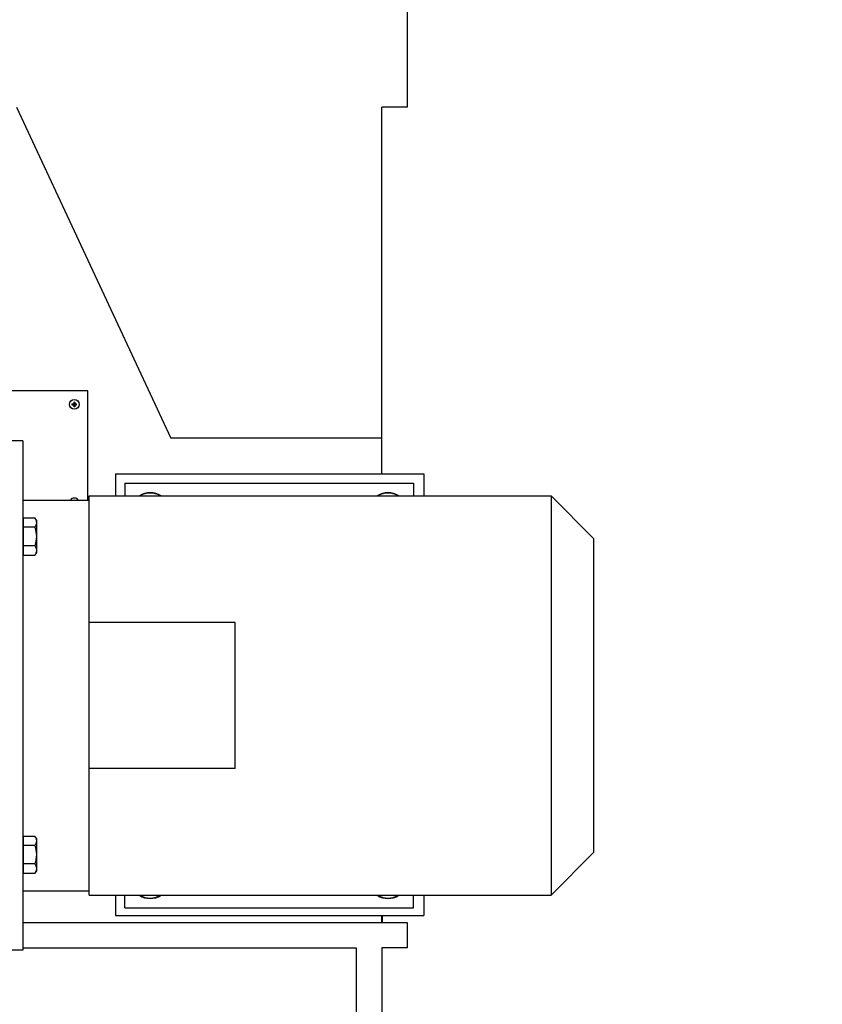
# Model space of a CAD drawing. Header units: millimetres. Extents: x 0 to 1189, y 0 to 841.
# Tile 210 of 217: x 1020 to 1039, y 560 to 584. Entities that reach past the tile are written whole.
import ezdxf
from ezdxf.enums import TextEntityAlignment as Align

# ---------------------------------------------------------------- set-up
doc = ezdxf.new("R2010")
doc.units = ezdxf.units.MM
doc.header["$LTSCALE"] = 65.395
doc.layers.get('0').update_dxf_attribs({"linetype": 'CONTINUOUS'})
for name, color, linetype in [('0006_949708_15_SIMPLE_X_PBL697', 7, 'CONTINUOUS'), ('8M32E_GENSET_GRUNDRAHMEN_ABL516', 7, 'CONTINUOUS'), ('8M32E_GENSET_GRUNDRAHMEN_T1_PBL517', 7, 'CONTINUOUS'), ('8M32E_GENSET_VERROHRUNG_ABL518', 7, 'CONTINUOUS'), ('D6796-10_PBL2209', 7, 'CONTINUOUS'), ('D6796-10_PBL2210', 7, 'CONTINUOUS'), ('D6796-10_PBL2215', 7, 'CONTINUOUS'), ('D6796-10_PBL2216', 7, 'CONTINUOUS'), ('D7516-AE-M3X8-H_PBL2211', 7, 'CONTINUOUS'), ('D7516-AE-M3X8-H_PBL676', 7, 'CONTINUOUS'), ('links_3_VBL515', 7, 'CONTINUOUS'), ('PUMPENAGGRR45_125_160_FL-Z-DB50_PBL596', 7, 'CONTINUOUS')]:
    doc.layers.add(name, color=color, linetype=linetype)
doc.styles.get("Standard").update_dxf_attribs({"font": 'txt', "width": 0.6})
doc.dimstyles.new('DIMSTYLE_3', dxfattribs={"dimtxt": 3.5, "dimasz": 3.5, "dimexe": 1.8, "dimexo": 0, "dimgap": 0.875, "dimtad": 1, "dimdec": 0, "dimlfac": 25, "dimdsep": 46, "dimtxsty": 'Standard', "dimblk": '_FILLED', "dimblk1": '_FILLED', "dimblk2": '_FILLED', "dimcen": 0.09, "dimadec": 0, "dimazin": 0, "dimtp": 1.2, "dimtm": 1.2, "dimtfac": 1, "dimtdec": 0, "dimtofl": 0, "dimtmove": 0, "dimatfit": 3, "dimldrblk": '_FILLED', "dimfxl": 1, "dimtolj": 1, "dimarcsym": 0})
doc.dimstyles.new('DIMSTYLE_4', dxfattribs={"dimtxt": 3.5, "dimasz": 3.5, "dimexe": 1.8, "dimexo": 0, "dimgap": 0.875, "dimtad": 1, "dimdec": 0, "dimlfac": 25, "dimdsep": 46, "dimtxsty": 'Standard', "dimblk": '_FILLED', "dimblk1": '_FILLED', "dimblk2": '_FILLED', "dimcen": 0.09, "dimadec": 0, "dimazin": 0, "dimtp": 2, "dimtm": 2, "dimtfac": 1, "dimtdec": 0, "dimtofl": 0, "dimtmove": 0, "dimatfit": 3, "dimldrblk": '_FILLED', "dimfxl": 1, "dimtolj": 1, "dimarcsym": 0})

# ---------------------------------------------------------------- blocks, each defined once
blk = doc.blocks.new('_FILLED')
at = {"color": 0, "linetype": 'ByBlock'}
blk.add_solid([(0, 0), (-1, 0.1671), (-1, -0.1671)], dxfattribs=at)
blk = doc.blocks.new('*D5')
at = {"color": 2, "linetype": 'Continuous'}
for p, q in [((1027.338, 605.561), (1086.933, 605.561)), ((1085.133, 605.561), (1085.133, 569.561)), ((1085.133, 533.561), (1085.133, 569.561)), ((1025.923, 533.561), (1086.933, 533.561))]:
    blk.add_line(p, q, dxfattribs=at)
at = {"color": 2, "linetype": 'Continuous', "xscale": 3.5, "yscale": 3.5, "zscale": 3.5}
for p, rotation in [((1085.133, 605.561), 90), ((1085.133, 533.561), 270)]:
    blk.add_blockref('_FILLED', p, dxfattribs=dict(at, rotation=rotation))
at = {"color": 2, "linetype": 'Continuous', "width": 0.636905}
blk.add_text('1800', height=3.5, rotation=90, dxfattribs=at).set_placement((1084.258, 569.561), align=Align.CENTER)
blk = doc.blocks.new('*D8')
at = {"color": 2, "linetype": 'Continuous'}
for p, q in [((1013.773, 724.373), (1093.933, 724.373)), ((1092.133, 724.373), (1092.133, 628.967)), ((1092.133, 533.561), (1092.133, 628.967)), ((1032.793, 533.561), (1093.933, 533.561))]:
    blk.add_line(p, q, dxfattribs=at)
at = {"color": 2, "linetype": 'Continuous', "xscale": 3.5, "yscale": 3.5, "zscale": 3.5}
for p, rotation in [((1092.133, 724.373), 90), ((1092.133, 533.561), 270)]:
    blk.add_blockref('_FILLED', p, dxfattribs=dict(at, rotation=rotation))
at = {"color": 2, "linetype": 'Continuous', "width": 0.690476}
blk.add_text('4770', height=3.5, rotation=90, dxfattribs=at).set_placement((1091.258, 628.967), align=Align.CENTER)
blk = doc.blocks.new('8M32E_GENSET_GRUNDRAHMEN_T1_PBL517', base_point=(985.693, 558.761))
at = {"layer": '8M32E_GENSET_GRUNDRAHMEN_T1_PBL517', "color": 7, "linetype": 'Continuous'}
for p, q in [((1029.593, 583.961), (1029.593, 581.561)), ((1020.393, 581.561), (1024.03, 573.761)), ((1029.593, 581.561), (1028.993, 581.561)), ((1028.993, 572.921), (1028.993, 581.561)), ((1028.993, 573.761), (1024.03, 573.761)), ((1022.72, 572.921), (1029.983, 572.921)), ((1022.72, 572.921), (1022.72, 572.403)), ((1029.983, 572.921), (1029.983, 572.403)), ((1022.72, 563.003), (1022.72, 562.521)), ((1029.983, 563.003), (1029.983, 562.521)), ((1020.54, 562.361), (1029.593, 562.361)), ((1022.72, 562.521), (1029.983, 562.521)), ((1028.993, 562.361), (1028.993, 562.521)), ((1029.013, 562.361), (1029.013, 562.521)), ((1029.593, 562.361), (1029.593, 561.761)), ((1020.54, 561.761), (1028.393, 561.761)), ((1028.393, 561.761), (1028.393, 535.761)), ((1029.593, 561.761), (1028.993, 561.761)), ((1028.993, 561.761), (1028.993, 535.761))]:
    blk.add_line(p, q, dxfattribs=at)
blk = doc.blocks.new('8M32E_GENSET_GRUNDRAHMEN_ABL516', base_point=(985.693, 558.761))
at = {"layer": '8M32E_GENSET_GRUNDRAHMEN_T1_PBL517'}
blk.add_blockref('8M32E_GENSET_GRUNDRAHMEN_T1_PBL517', (985.693, 558.761), dxfattribs=at)
blk = doc.blocks.new('PUMPENAGGRR45_125_160_FL-Z-DB50_PBL596', base_point=(1018.2, 567.313))
at = {"layer": 'PUMPENAGGRR45_125_160_FL-Z-DB50_PBL596', "color": 7, "linetype": 'Continuous'}
for p, q in [((1020.54, 573.703), (1019.18, 573.703)), ((1020.54, 573.703), (1020.54, 561.703)), ((1022.94, 572.703), (1029.74, 572.703)), ((1022.94, 572.703), (1022.94, 572.403)), ((1029.74, 572.703), (1029.74, 572.403)), ((1020.54, 572.303), (1022.1, 572.303)), ((1022.1, 572.403), (1032.98, 572.403)), ((1022.1, 563.003), (1022.1, 572.403)), ((1033.98, 571.403), (1032.98, 572.403)), ((1032.98, 572.403), (1032.98, 563.003)), ((1020.556, 571.89), (1020.826, 571.89)), ((1020.556, 571.012), (1020.556, 571.89)), ((1020.86, 571.831), (1020.826, 571.89)), ((1020.556, 571.831), (1020.54, 571.831)), ((1020.826, 571.67), (1020.556, 571.67)), ((1020.86, 571.831), (1020.86, 571.071)), ((1033.98, 571.403), (1033.98, 564.003)), ((1020.826, 571.232), (1020.556, 571.232)), ((1020.556, 571.071), (1020.54, 571.071)), ((1020.556, 571.012), (1020.826, 571.012)), ((1020.86, 571.071), (1020.826, 571.012)), ((1025.54, 569.423), (1022.1, 569.423)), ((1025.54, 565.983), (1025.54, 569.423)), ((1025.54, 565.983), (1022.1, 565.983)), ((1020.556, 564.336), (1020.54, 564.336)), ((1020.556, 564.394), (1020.826, 564.394)), ((1020.556, 563.517), (1020.556, 564.394)), ((1020.86, 564.336), (1020.826, 564.394)), ((1020.86, 564.336), (1020.86, 563.576)), ((1020.826, 564.175), (1020.556, 564.175)), ((1033.98, 564.003), (1032.98, 563.003)), ((1020.826, 563.736), (1020.556, 563.736)), ((1020.556, 563.576), (1020.54, 563.576)), ((1020.556, 563.517), (1020.826, 563.517)), ((1020.86, 563.576), (1020.826, 563.517)), ((1020.54, 563.103), (1022.1, 563.103)), ((1022.1, 563.003), (1032.98, 563.003)), ((1022.94, 562.703), (1022.94, 563.003)), ((1029.74, 562.703), (1029.74, 563.003)), ((1022.94, 562.703), (1029.74, 562.703)), ((1020.54, 561.703), (1019.18, 561.703))]:
    blk.add_line(p, q, dxfattribs=at)
for points in [[(1020.826, 571.89), (1020.837, 571.871), (1020.846, 571.85), (1020.853, 571.829)], [(1020.826, 571.67), (1020.846, 571.599), (1020.86, 571.525), (1020.86, 571.451)], [(1020.853, 571.829), (1020.857, 571.813), (1020.86, 571.796), (1020.86, 571.78)], [(1020.86, 571.451), (1020.86, 571.377), (1020.846, 571.303), (1020.826, 571.232)], [(1020.826, 564.394), (1020.837, 564.375), (1020.846, 564.355), (1020.853, 564.333)], [(1020.853, 564.333), (1020.857, 564.318), (1020.86, 564.301), (1020.86, 564.285)], [(1020.826, 564.175), (1020.846, 564.104), (1020.86, 564.03), (1020.86, 563.956)], [(1020.86, 563.956), (1020.86, 563.882), (1020.846, 563.807), (1020.826, 563.736)]]:
    blk.add_open_spline(points, degree=3, dxfattribs=at)
for points, knots in [([(1020.86, 571.78), (1020.86, 571.752), (1020.849, 571.713), (1020.831, 571.679), (1020.826, 571.67)], [0, 0, 0, 0, 0.737016, 1, 1, 1, 1]), ([(1020.826, 571.232), (1020.831, 571.223), (1020.849, 571.189), (1020.86, 571.15), (1020.86, 571.122)], [0, 0, 0, 0, 0.262996, 1, 1, 1, 1]), ([(1020.86, 571.122), (1020.86, 571.094), (1020.849, 571.055), (1020.831, 571.021), (1020.826, 571.012)], [0, 0, 0, 0, 0.736996, 1, 1, 1, 1]), ([(1020.86, 564.285), (1020.86, 564.256), (1020.849, 564.218), (1020.831, 564.184), (1020.826, 564.175)], [0, 0, 0, 0, 0.737016, 1, 1, 1, 1]), ([(1020.826, 563.736), (1020.831, 563.728), (1020.849, 563.694), (1020.86, 563.655), (1020.86, 563.627)], [0, 0, 0, 0, 0.262996, 1, 1, 1, 1]), ([(1020.86, 563.627), (1020.86, 563.598), (1020.849, 563.56), (1020.831, 563.526), (1020.826, 563.517)], [0, 0, 0, 0, 0.736996, 1, 1, 1, 1])]:
    blk.add_open_spline(points, degree=3, knots=knots, dxfattribs=at)
blk = doc.blocks.new('D7516-AE-M3X8-H_PBL676', base_point=(1021.753, 574.561))
at = {"layer": 'D7516-AE-M3X8-H_PBL676', "color": 7, "linetype": 'Continuous'}
for p, q in [((1021.741, 574.616), (1021.753, 574.616)), ((1021.741, 574.616), (1021.741, 574.573)), ((1021.753, 574.616), (1021.765, 574.616)), ((1021.765, 574.616), (1021.765, 574.573)), ((1021.697, 574.573), (1021.741, 574.573)), ((1021.697, 574.549), (1021.741, 574.549)), ((1021.734, 574.573), (1021.734, 574.549)), ((1021.765, 574.579), (1021.741, 574.579)), ((1021.741, 574.549), (1021.741, 574.506)), ((1021.765, 574.542), (1021.741, 574.542)), ((1021.753, 574.505), (1021.741, 574.506)), ((1021.765, 574.506), (1021.753, 574.505)), ((1021.765, 574.573), (1021.808, 574.573)), ((1021.765, 574.549), (1021.808, 574.549)), ((1021.765, 574.549), (1021.765, 574.506)), ((1021.771, 574.573), (1021.771, 574.549))]:
    blk.add_line(p, q, dxfattribs=at)
blk.add_circle((1021.753, 574.561), 0.112, dxfattribs=at)
for centre, start, end in [((1022.071, 574.561), 178.1598, 181.8402), ((1021.434, 574.561), 358.1598, 1.8402)]:
    blk.add_arc(centre, 0.374, start, end, dxfattribs=at)
blk = doc.blocks.new('0006_949708_15_SIMPLE_X_PBL697', base_point=(1019.973, 573.592))
at = {"layer": '0006_949708_15_SIMPLE_X_PBL697', "color": 7, "linetype": 'Continuous'}
for p, q in [((1022.073, 574.881), (1017.873, 574.881)), ((1017.873, 574.881), (1017.873, 572.343)), ((1022.073, 572.303), (1022.073, 574.881))]:
    blk.add_line(p, q, dxfattribs=at)
blk = doc.blocks.new('D6796-10_PBL2209', base_point=(1023.642, 563.192))
at = {"layer": 'D6796-10_PBL2209', "color": 7, "linetype": 'Continuous'}
for radius, start, end in [(0.46, 236.3898, 303.6102), (0.449, 238.6704, 301.3296)]:
    blk.add_arc((1023.54, 563.383), radius, start, end, dxfattribs=at)
blk = doc.blocks.new('D6796-10_PBL2210', base_point=(1023.437, 572.215))
at = {"layer": 'D6796-10_PBL2210', "color": 7, "linetype": 'Continuous'}
for radius, start, end in [(0.46, 56.3898, 123.6102), (0.449, 58.6704, 121.3296)]:
    blk.add_arc((1023.54, 572.023), radius, start, end, dxfattribs=at)
blk = doc.blocks.new('D7516-AE-M3X8-H_PBL2211', base_point=(1021.741, 572.274))
at = {"layer": 'D7516-AE-M3X8-H_PBL2211', "color": 7, "linetype": 'Continuous'}
blk.add_arc((1021.753, 572.241), 0.112, 36.8393, 143.1607, dxfattribs=at)
blk = doc.blocks.new('D6796-10_PBL2215', base_point=(1029.242, 563.192))
at = {"layer": 'D6796-10_PBL2215', "color": 7, "linetype": 'Continuous'}
for radius, start, end in [(0.46, 236.3898, 303.6102), (0.449, 238.6704, 301.3296)]:
    blk.add_arc((1029.14, 563.383), radius, start, end, dxfattribs=at)
blk = doc.blocks.new('D6796-10_PBL2216', base_point=(1029.037, 572.215))
at = {"layer": 'D6796-10_PBL2216', "color": 7, "linetype": 'Continuous'}
for radius, start, end in [(0.46, 56.3898, 123.6102), (0.449, 58.6704, 121.3296)]:
    blk.add_arc((1029.14, 572.023), radius, start, end, dxfattribs=at)
blk = doc.blocks.new('8M32E_GENSET_VERROHRUNG_ABL518', base_point=(990.793, 602.121))
at = {"layer": '0006_949708_15_SIMPLE_X_PBL697'}
blk.add_blockref('0006_949708_15_SIMPLE_X_PBL697', (1019.973, 573.592), dxfattribs=at)
at = {"layer": 'D6796-10_PBL2209'}
blk.add_blockref('D6796-10_PBL2209', (1023.642, 563.192), dxfattribs=at)
at = {"layer": 'D6796-10_PBL2210'}
blk.add_blockref('D6796-10_PBL2210', (1023.437, 572.215), dxfattribs=at)
at = {"layer": 'D6796-10_PBL2215'}
blk.add_blockref('D6796-10_PBL2215', (1029.242, 563.192), dxfattribs=at)
at = {"layer": 'D6796-10_PBL2216'}
blk.add_blockref('D6796-10_PBL2216', (1029.037, 572.215), dxfattribs=at)
at = {"layer": 'D7516-AE-M3X8-H_PBL2211'}
blk.add_blockref('D7516-AE-M3X8-H_PBL2211', (1021.741, 572.274), dxfattribs=at)
at = {"layer": 'D7516-AE-M3X8-H_PBL676'}
blk.add_blockref('D7516-AE-M3X8-H_PBL676', (1021.753, 574.561), dxfattribs=at)
at = {"layer": 'PUMPENAGGRR45_125_160_FL-Z-DB50_PBL596'}
blk.add_blockref('PUMPENAGGRR45_125_160_FL-Z-DB50_PBL596', (1018.2, 567.313), dxfattribs=at)
blk = doc.blocks.new('LINKS_3_VBL515', base_point=(988.947, 632.779))
at = {"layer": '8M32E_GENSET_GRUNDRAHMEN_ABL516'}
blk.add_blockref('8M32E_GENSET_GRUNDRAHMEN_ABL516', (985.693, 558.761), dxfattribs=at)
at = {"layer": '8M32E_GENSET_VERROHRUNG_ABL518'}
blk.add_blockref('8M32E_GENSET_VERROHRUNG_ABL518', (990.793, 602.121), dxfattribs=at)

msp = doc.modelspace()

# ---------------------------------------------------------------- block references
at = {"layer": 'links_3_VBL515'}
msp.add_blockref('LINKS_3_VBL515', (988.94662, 632.77949), dxfattribs=at)

# ---------------------------------------------------------------- dimensions: what is measured, and where the dimension line sits
at = {"color": 2, "linetype": 'Continuous'}
for base, p1, p2, dimstyle, picture, middle in [((1092.13266, 724.37282), (1032.7925, 533.56074), (1013.7725, 724.37282), 'DIMSTYLE_4', '*D8', (1092.13266, 628.63344)), ((1085.13266, 605.56074), (1025.92267, 533.56074), (1027.33756, 605.56074), 'DIMSTYLE_3', '*D5', (1085.13266, 569.22743))]:
    dim = msp.add_linear_dim(base=base, p1=p1, p2=p2, angle=90, dimstyle=dimstyle, dxfattribs=at)
    dim.commit()
    dim.dimension.update_dxf_attribs({"geometry": picture, "text_midpoint": middle, "dimtype": 160})

doc.saveas('drawing.dxf')
